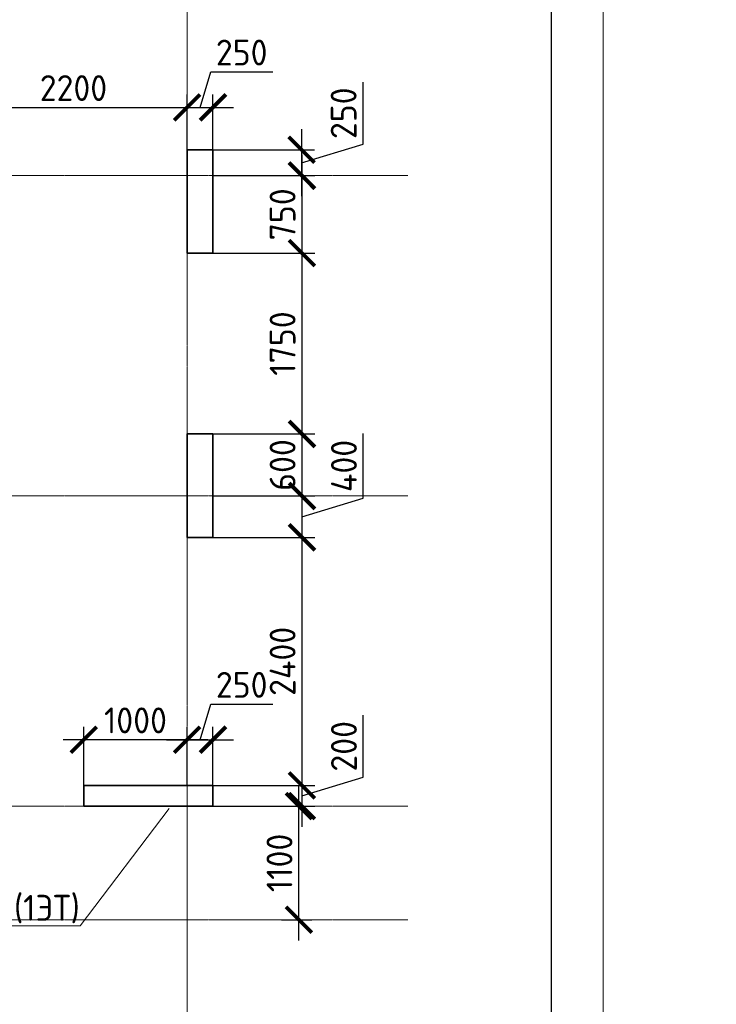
# Model space of a CAD drawing. Header units: millimetres. Extents: x 369815 to 1481759, y -423071 to -27917.
# Tile 152 of 256: x 487735 to 494478, y -113573 to -104046. Entities that reach past the tile are written whole.
import ezdxf
from ezdxf import colors
from ezdxf.entities.mleader import LeaderData, LeaderLine
from ezdxf.math import Vec2, Vec3

# ---------------------------------------------------------------- set-up
doc = ezdxf.new("R2010")
doc.units = ezdxf.units.MM
doc.linetypes.add('______5', pattern=[1100, 800, -100, 100, -100])
doc.linetypes.add('осевая', pattern=[50.8, 31.75, -6.35, 6.35, -6.35])
for name, color, linetype, lineweight in [('Выноски', 20, 'Continuous', 20), ('Оси', 40, '______5', 18), ('подоснова', 151, 'Continuous', 5), ('размер', 1, 'Continuous', 25), ('РАЗМЕРЫ', 1, 'Continuous', 9), ('СТЕНЫ', 3, 'Continuous', 30), ('ТОНКИЕ', 7, 'Continuous', 9)]:
    doc.layers.add(name, color=color, linetype=linetype, lineweight=lineweight)
doc.layers.add('Колонна_ бетон', color=7, linetype='Continuous', lineweight=50, true_color=0xb4b496)
doc.layers.add('ТОЛСТЫЕ_ОСНОВНЫЕ', color=6, linetype='Continuous')
doc.styles.add('GOST-2.304_Type-B', font='GOST_Common.ttf')
doc.styles.add('ГОСТ', font='GOST_Common.ttf')
doc.dimstyles.new('СПДС', dxfattribs={"dimscale": 100, "dimtxt": 2.5, "dimasz": 2.5, "dimexe": 1.25, "dimexo": 0, "dimtad": 1, "dimdec": 0, "dimtxsty": 'GOST-2.304_Type-B', "dimblk": 'ARCHTICK', "dimcen": 2.5, "dimdle": 2, "dimadec": 0, "dimazin": 2, "dimtfac": 0.75, "dimtdec": 0, "dimtmove": 1, "dimatfit": 3, "dimfxl": 1, "dimtolj": 1, "dimarcsym": 1})

# ---------------------------------------------------------------- blocks, each defined once
blk = doc.blocks.new('оси2')
at = {"layer": 'Оси', "color": 16, "linetype": 'осевая', "lineweight": 0, "ltscale": 0.5, "transparency": 33554687}
for p, q in [((1030445.5, 5465.4), (1030445.5, -20739.3)), ((979200, 1707.1), (1032582.1, 1707.1)), ((979200, -1392.9), (1032582.1, -1392.9)), ((979200, -4392.9), (1032582.1, -4392.9)), ((979200, -5492.9), (1032582.1, -5492.9))]:
    blk.add_line(p, q, dxfattribs=at)
blk = doc.blocks.new('_ArchTick')
at = {"color": 0, "linetype": 'ByBlock', "const_width": 0.15}
blk.add_lwpolyline([(-0.5, -0.5), (0.5, 0.5)], dxfattribs=at)
blk = doc.blocks.new('*D210')
at = {"layer": 'DEFPOINTS', "color": 0, "transparency": 16777216}
for p in [(489910.6, -111654.7, -560), (490437.6, -111654.7), (490268.6, -112754.7, -560)]:
    blk.add_point(p, dxfattribs=at)
at = {"layer": 'РАЗМЕРЫ', "color": 0, "lineweight": -2, "transparency": 16777216}
for p, q in [((490437.6, -112954.7), (490437.6, -111454.7)), ((489910.6, -111654.7), (490562.6, -111654.7)), ((490268.6, -112754.7), (490562.6, -112754.7))]:
    blk.add_line(p, q, dxfattribs=at)
at = {"layer": 'РАЗМЕРЫ', "color": 0, "lineweight": -2, "transparency": 16777216, "xscale": 250, "yscale": 250, "zscale": 250}
for p, rotation in [((490437.6, -111654.7), 90), ((490437.6, -112754.7), 270)]:
    blk.add_blockref('_ArchTick', p, dxfattribs=dict(at, rotation=rotation))
at = {"layer": 'РАЗМЕРЫ', "color": 0, "transparency": 16777216, "insert": (490250.1, -112204.7), "char_height": 250, "attachment_point": 5, "rotation": 90, "style": 'GOST-2.304_Type-B'}
blk.add_mtext('\\A1;1100', dxfattribs=at)
blk = doc.blocks.new('*D244')
at = {"layer": 'DEFPOINTS', "color": 0, "transparency": 16777216}
for p in [(488356, -111013.2), (489356, -111358.9), (488356, -111504.7)]:
    blk.add_point(p, dxfattribs=at)
at = {"layer": 'размер', "color": 0, "lineweight": -2, "transparency": 16777216}
for p, q in [((488356, -111504.7), (488356, -110888.2)), ((489356, -111358.9), (489356, -110888.2)), ((489556, -111013.2), (488156, -111013.2))]:
    blk.add_line(p, q, dxfattribs=at)
at = {"layer": 'размер', "color": 0, "lineweight": -2, "transparency": 16777216, "xscale": 250, "yscale": 250, "zscale": 250, "rotation": 180}
blk.add_blockref('_ArchTick', (488356, -111013.2), dxfattribs=at)
at = {"layer": 'размер', "color": 0, "lineweight": -2, "transparency": 16777216, "xscale": 250, "yscale": 250, "zscale": 250}
blk.add_blockref('_ArchTick', (489356, -111013.2), dxfattribs=at)
at = {"layer": 'размер', "color": 0, "transparency": 16777216, "insert": (488856, -110825.7), "char_height": 250, "attachment_point": 5, "style": 'GOST-2.304_Type-B'}
blk.add_mtext('\\A1;1000', dxfattribs=at)
blk = doc.blocks.new('*D289')
at = {"layer": 'DEFPOINTS', "color": 0, "transparency": 16777216}
for p in [(489606, -105304.7, -560), (489606, -105554.7, -560), (490464.7, -105554.7)]:
    blk.add_point(p, dxfattribs=at)
at = {"layer": 'РАЗМЕРЫ', "color": 0, "lineweight": -2, "transparency": 16777216}
for p, q in [((491058.5, -105251.6), (491058.5, -104651.6)), ((490464.7, -105104.7), (490464.7, -105754.7)), ((490464.7, -105429.7), (491058.5, -105251.6)), ((489606, -105304.7), (490589.7, -105304.7)), ((489606, -105554.7), (490589.7, -105554.7))]:
    blk.add_line(p, q, dxfattribs=at)
at = {"layer": 'РАЗМЕРЫ', "color": 0, "lineweight": -2, "transparency": 16777216, "xscale": 250, "yscale": 250, "zscale": 250}
for p, rotation in [((490464.7, -105304.7), 90), ((490464.7, -105554.7), 270)]:
    blk.add_blockref('_ArchTick', p, dxfattribs=dict(at, rotation=rotation))
at = {"layer": 'РАЗМЕРЫ', "color": 0, "transparency": 16777216, "insert": (490871, -104951.6), "char_height": 250, "attachment_point": 5, "rotation": 90, "style": 'GOST-2.304_Type-B'}
blk.add_mtext('\\A1;250', dxfattribs=at)
blk = doc.blocks.new('*D290')
at = {"layer": 'DEFPOINTS', "color": 0, "transparency": 16777216}
for p in [(489609, -105554.7, -560), (489606, -106304.9, -560), (490467.7, -106304.9)]:
    blk.add_point(p, dxfattribs=at)
at = {"layer": 'РАЗМЕРЫ', "color": 0, "lineweight": -2, "transparency": 16777216}
for p, q in [((490467.7, -105354.7), (490467.7, -106504.9)), ((489609, -105554.7), (490592.7, -105554.7)), ((489606, -106304.9), (490592.7, -106304.9))]:
    blk.add_line(p, q, dxfattribs=at)
at = {"layer": 'РАЗМЕРЫ', "color": 0, "lineweight": -2, "transparency": 16777216, "xscale": 250, "yscale": 250, "zscale": 250}
for p, rotation in [((490467.7, -105554.7), 90), ((490467.7, -106304.9), 270)]:
    blk.add_blockref('_ArchTick', p, dxfattribs=dict(at, rotation=rotation))
at = {"layer": 'РАЗМЕРЫ', "color": 0, "transparency": 16777216, "insert": (490280.2, -105929.8), "char_height": 250, "attachment_point": 5, "rotation": 90, "style": 'GOST-2.304_Type-B'}
blk.add_mtext('\\A1;750', dxfattribs=at)
blk = doc.blocks.new('*D291')
at = {"layer": 'DEFPOINTS', "color": 0, "transparency": 16777216}
for p in [(489606, -106304.9, -560), (489605.9, -108054.7, -360), (490467.7, -108054.7)]:
    blk.add_point(p, dxfattribs=at)
at = {"layer": 'РАЗМЕРЫ', "color": 0, "lineweight": -2, "transparency": 16777216}
for p, q in [((490467.7, -106104.9), (490467.7, -108254.7)), ((489606, -106304.9), (490592.7, -106304.9)), ((489605.9, -108054.7), (490592.7, -108054.7))]:
    blk.add_line(p, q, dxfattribs=at)
at = {"layer": 'РАЗМЕРЫ', "color": 0, "lineweight": -2, "transparency": 16777216, "xscale": 250, "yscale": 250, "zscale": 250}
for p, rotation in [((490467.7, -106304.9), 90), ((490467.7, -108054.7), 270)]:
    blk.add_blockref('_ArchTick', p, dxfattribs=dict(at, rotation=rotation))
at = {"layer": 'РАЗМЕРЫ', "color": 0, "transparency": 16777216, "insert": (490280.2, -107179.8), "char_height": 250, "attachment_point": 5, "rotation": 90, "style": 'GOST-2.304_Type-B'}
blk.add_mtext('\\A1;1750', dxfattribs=at)
blk = doc.blocks.new('*D292')
at = {"layer": 'DEFPOINTS', "color": 0, "transparency": 16777216}
for p in [(489605.9, -108054.7, -360), (489606, -108654.7, -560), (490467.7, -108654.7)]:
    blk.add_point(p, dxfattribs=at)
at = {"layer": 'РАЗМЕРЫ', "color": 0, "lineweight": -2, "transparency": 16777216}
for p, q in [((490467.7, -107854.7), (490467.7, -108854.7)), ((489605.9, -108054.7), (490592.7, -108054.7)), ((489606, -108654.7), (490592.7, -108654.7))]:
    blk.add_line(p, q, dxfattribs=at)
at = {"layer": 'РАЗМЕРЫ', "color": 0, "lineweight": -2, "transparency": 16777216, "xscale": 250, "yscale": 250, "zscale": 250}
for p, rotation in [((490467.7, -108054.7), 90), ((490467.7, -108654.7), 270)]:
    blk.add_blockref('_ArchTick', p, dxfattribs=dict(at, rotation=rotation))
at = {"layer": 'РАЗМЕРЫ', "color": 0, "transparency": 16777216, "insert": (490280.2, -108354.7), "char_height": 250, "attachment_point": 5, "rotation": 90, "style": 'GOST-2.304_Type-B'}
blk.add_mtext('\\A1;600', dxfattribs=at)
blk = doc.blocks.new('*D293')
at = {"layer": 'DEFPOINTS', "color": 0, "transparency": 16777216}
for p in [(489606, -108654.7, -560), (489606, -109054.7, -560), (490467.7, -109054.7)]:
    blk.add_point(p, dxfattribs=at)
at = {"layer": 'РАЗМЕРЫ', "color": 0, "lineweight": -2, "transparency": 16777216}
for p, q in [((491061.5, -108676.6), (491061.5, -108051.6)), ((490467.7, -108454.7), (490467.7, -109254.7)), ((489606, -108654.7), (490592.7, -108654.7)), ((490467.7, -108854.7), (491061.5, -108676.6)), ((489606, -109054.7), (490592.7, -109054.7))]:
    blk.add_line(p, q, dxfattribs=at)
at = {"layer": 'РАЗМЕРЫ', "color": 0, "lineweight": -2, "transparency": 16777216, "xscale": 250, "yscale": 250, "zscale": 250}
for p, rotation in [((490467.7, -108654.7), 90), ((490467.7, -109054.7), 270)]:
    blk.add_blockref('_ArchTick', p, dxfattribs=dict(at, rotation=rotation))
at = {"layer": 'РАЗМЕРЫ', "color": 0, "transparency": 16777216, "insert": (490874, -108364.1), "char_height": 250, "attachment_point": 5, "rotation": 90, "style": 'GOST-2.304_Type-B'}
blk.add_mtext('\\A1;400', dxfattribs=at)
blk = doc.blocks.new('*D294')
at = {"layer": 'DEFPOINTS', "color": 0, "transparency": 16777216}
for p in [(489606, -109054.7, -560), (489606, -111454.7, -560), (490467.7, -111454.7)]:
    blk.add_point(p, dxfattribs=at)
at = {"layer": 'РАЗМЕРЫ', "color": 0, "lineweight": -2, "transparency": 16777216}
for p, q in [((490467.7, -108854.7), (490467.7, -111654.7)), ((489606, -109054.7), (490592.7, -109054.7)), ((489606, -111454.7), (490592.7, -111454.7))]:
    blk.add_line(p, q, dxfattribs=at)
at = {"layer": 'РАЗМЕРЫ', "color": 0, "lineweight": -2, "transparency": 16777216, "xscale": 250, "yscale": 250, "zscale": 250}
for p, rotation in [((490467.7, -109054.7), 90), ((490467.7, -111454.7), 270)]:
    blk.add_blockref('_ArchTick', p, dxfattribs=dict(at, rotation=rotation))
at = {"layer": 'РАЗМЕРЫ', "color": 0, "transparency": 16777216, "insert": (490280.2, -110254.7), "char_height": 250, "attachment_point": 5, "rotation": 90, "style": 'GOST-2.304_Type-B'}
blk.add_mtext('\\A1;2400', dxfattribs=at)
blk = doc.blocks.new('*D295')
at = {"layer": 'DEFPOINTS', "color": 0, "transparency": 16777216}
for p in [(489606, -111454.7, -560), (489606, -111654.7, -560), (490467.7, -111654.7)]:
    blk.add_point(p, dxfattribs=at)
at = {"layer": 'РАЗМЕРЫ', "color": 0, "lineweight": -2, "transparency": 16777216}
for p, q in [((491061.5, -111376.6), (491061.5, -110776.6)), ((490467.7, -111254.7), (490467.7, -111854.7)), ((489606, -111454.7), (490592.7, -111454.7)), ((490467.7, -111554.7), (491061.5, -111376.6)), ((489606, -111654.7), (490592.7, -111654.7))]:
    blk.add_line(p, q, dxfattribs=at)
at = {"layer": 'РАЗМЕРЫ', "color": 0, "lineweight": -2, "transparency": 16777216, "xscale": 250, "yscale": 250, "zscale": 250}
for p, rotation in [((490467.7, -111454.7), 90), ((490467.7, -111654.7), 270)]:
    blk.add_blockref('_ArchTick', p, dxfattribs=dict(at, rotation=rotation))
at = {"layer": 'РАЗМЕРЫ', "color": 0, "transparency": 16777216, "insert": (490874, -111076.6), "char_height": 250, "attachment_point": 5, "rotation": 90, "style": 'GOST-2.304_Type-B'}
blk.add_mtext('\\A1;200', dxfattribs=at)
blk = doc.blocks.new('*D296')
at = {"layer": 'DEFPOINTS', "color": 0, "transparency": 16777216}
for p in [(489606, -111013.2), (489356, -111454.7, -560), (489606, -111454.7)]:
    blk.add_point(p, dxfattribs=at)
at = {"layer": 'РАЗМЕРЫ', "color": 0, "lineweight": -2, "transparency": 16777216}
for p, q in [((489481, -111013.2), (489584.1, -110669.5)), ((489584.1, -110669.5), (490184.1, -110669.5)), ((489356, -111454.7), (489356, -110888.2)), ((489606, -111454.7), (489606, -110888.2)), ((489156, -111013.2), (489806, -111013.2))]:
    blk.add_line(p, q, dxfattribs=at)
at = {"layer": 'РАЗМЕРЫ', "color": 0, "lineweight": -2, "transparency": 16777216, "xscale": 250, "yscale": 250, "zscale": 250, "rotation": 180}
blk.add_blockref('_ArchTick', (489356, -111013.2), dxfattribs=at)
at = {"layer": 'РАЗМЕРЫ', "color": 0, "lineweight": -2, "transparency": 16777216, "xscale": 250, "yscale": 250, "zscale": 250}
blk.add_blockref('_ArchTick', (489606, -111013.2), dxfattribs=at)
at = {"layer": 'РАЗМЕРЫ', "color": 0, "transparency": 16777216, "insert": (489884.1, -110482), "char_height": 250, "attachment_point": 5, "style": 'GOST-2.304_Type-B'}
blk.add_mtext('\\A1;250', dxfattribs=at)
blk = doc.blocks.new('*D304')
at = {"layer": 'DEFPOINTS', "color": 0, "transparency": 16777216}
for p in [(489356, -104895.4), (487155.6, -105304.3, -360), (489356, -105304.7, -560)]:
    blk.add_point(p, dxfattribs=at)
at = {"layer": 'РАЗМЕРЫ', "color": 0, "lineweight": -2, "transparency": 16777216}
for p, q in [((487155.6, -105304.3), (487155.6, -104770.4)), ((489356, -105304.7), (489356, -104770.4)), ((486955.6, -104895.4), (489556, -104895.4))]:
    blk.add_line(p, q, dxfattribs=at)
at = {"layer": 'РАЗМЕРЫ', "color": 0, "lineweight": -2, "transparency": 16777216, "xscale": 250, "yscale": 250, "zscale": 250, "rotation": 180}
blk.add_blockref('_ArchTick', (487155.6, -104895.4), dxfattribs=at)
at = {"layer": 'РАЗМЕРЫ', "color": 0, "lineweight": -2, "transparency": 16777216, "xscale": 250, "yscale": 250, "zscale": 250}
blk.add_blockref('_ArchTick', (489356, -104895.4), dxfattribs=at)
at = {"layer": 'РАЗМЕРЫ', "color": 0, "transparency": 16777216, "insert": (488255.8, -104707.9), "char_height": 250, "attachment_point": 5, "style": 'GOST-2.304_Type-B'}
blk.add_mtext('\\A1;2200', dxfattribs=at)
blk = doc.blocks.new('*D305')
at = {"layer": 'DEFPOINTS', "color": 0, "transparency": 16777216}
for p in [(489606, -104895.4), (489356, -105304.7, -560), (489606, -105304.7)]:
    blk.add_point(p, dxfattribs=at)
at = {"layer": 'РАЗМЕРЫ', "color": 0, "lineweight": -2, "transparency": 16777216}
for p, q in [((489481, -104895.4), (489584.1, -104551.6)), ((489584.1, -104551.6), (490184.1, -104551.6)), ((489356, -105304.7), (489356, -104770.4)), ((489606, -105304.7), (489606, -104770.4)), ((489156, -104895.4), (489806, -104895.4))]:
    blk.add_line(p, q, dxfattribs=at)
at = {"layer": 'РАЗМЕРЫ', "color": 0, "lineweight": -2, "transparency": 16777216, "xscale": 250, "yscale": 250, "zscale": 250, "rotation": 180}
blk.add_blockref('_ArchTick', (489356, -104895.4), dxfattribs=at)
at = {"layer": 'РАЗМЕРЫ', "color": 0, "lineweight": -2, "transparency": 16777216, "xscale": 250, "yscale": 250, "zscale": 250}
blk.add_blockref('_ArchTick', (489606, -104895.4), dxfattribs=at)
at = {"layer": 'РАЗМЕРЫ', "color": 0, "transparency": 16777216, "insert": (489884.1, -104364.1), "char_height": 250, "attachment_point": 5, "style": 'GOST-2.304_Type-B'}
blk.add_mtext('\\A1;250', dxfattribs=at)
blk = doc.blocks.new('ramka-bez-shtampa1')
at = {"layer": 'ТОЛСТЫЕ_ОСНОВНЫЕ', "color": 6}
blk.add_lwpolyline([(20, 5), (589, 5), (589, 415), (20, 415)], close=True, dxfattribs=at)
at = {"layer": 'ТОНКИЕ'}
blk.add_lwpolyline([(0, 0), (594, 0), (594, 420), (0, 420)], close=True, dxfattribs=at)
blk = doc.blocks.new('_None')

msp = doc.modelspace()

# ---------------------------------------------------------------- linework, layer by layer
at = {"layer": 'Колонна_ бетон', "color": 180, "linetype": 'Continuous', "lineweight": 35, "transparency": 33554687}
for points in [[(489356, -105304.7), (489606, -105304.7), (489606, -106304.9), (489356, -106304.9)], [(489356, -108054.7), (489606, -108054.7), (489606, -109054.7), (489356, -109054.7)], [(489606, -111454.7), (488356, -111454.7), (488356, -111654.7), (489606, -111654.7)]]:
    msp.add_lwpolyline(points, close=True, dxfattribs=at)
at = {"layer": 'Колонна_ бетон', "color": 180, "linetype": 'Continuous', "lineweight": 35, "transparency": 33554687, "elevation": 200}
msp.add_lwpolyline([(489356, -108054.7), (489605.9, -108054.7), (489605.9, -109054.7), (489356, -109054.7)], close=True, dxfattribs=at)
at = {"layer": 'СТЕНЫ', "linetype": 'Continuous', "transparency": 33554687}
for p, q in [((488355.9, -111454.7, 360), (489355.9, -111454.7, 360)), ((488355.9, -111654.7, 360), (488355.9, -111454.7, 360)), ((488355.9, -111654.7, 360), (489355.9, -111654.7, 360))]:
    msp.add_line(p, q, dxfattribs=at)

# ---------------------------------------------------------------- block references
at = {"xscale": 100, "yscale": 100, "zscale": 100}
msp.add_blockref('ramka-bez-shtampa1', (433982.1, -140202.7, 3100), dxfattribs=at)
at = {"layer": 'РАЗМЕРЫ'}
msp.add_blockref('оси2', (-541089.5, -107261.8), dxfattribs=at)

# ---------------------------------------------------------------- texts
at = {"layer": 'Выноски'}
note = msp.add_mtext_static_columns([''] * 2, width=18679.731, gutter_width=20.2, height=0, dxfattribs=dict(at, insert=(393294.8, -99507.3), char_height=250, attachment_point=1, style='ГОСТ'))
for column, words in zip([note] + note.columns.linked_columns, ['\\pi1500;{\\H2x;Общие указания:}\\P1.^IРабочая документация разработана в соответствии с заданием на проектирование, требованиями {\\H3x; }действующих технических регламентов, стандартов, сводов правил и других документов, содержащих установленные {\\H1.16667x; }требования.{\\H1.77778x; }\\P2.^IРабочая документация выполнена в соответствии со следующими нормативными и техническими {\\H1.57407x; }документами:{\\H1.64198x; }\\P-^IСП 20.13330.2016 "Нагрузки и воздействия";{\\H1.61934x; }\\P-^IСП 63.13330.2018 "Бетонные и железобетонные конструкции. Основные положения";{\\H1.62689x; }\\P-^IСП 70.13330.2012 "Несущие и ограждающие конструкции".{\\H1.62437x; }\\P4.^IЗа относительную отметку 0,000 принята отметка чистого пола первого этажа, соответствующая {\\H1.62521x; }абсолютной отметке 648,00 в Балтийской системе высот.{\\H1.62493x; }\\P{\\fISOCPEUR|b0|i0|c204|p34;5.^IПеречень видов работ, для которых необходимо составлять акты освидетельствования скрытых \\H1.62502x; \\H0.61538x;работ:\\H1.62499x; \\H0.61539x;\\P-^Iсоответствие арматуры (длина, диаметры, распределение по площади элементов, количество и т.д.), \\H1.725x; \\H0.57971x;закладных деталей рабочим чертежам;\\H1.67917x; \\H0.59553x;\\P-^Iустройство и армирование монолитных стен;\\H1.60694x; \\H0.6223x;\\P-^Iосвидетельствование опалубки перед бетонированием;\\H1.63102x; \\H0.61311x;\\P-^Iотбор контрольных проб бетона;\\H1.62299x; \\H0.61615x;\\P-^Iсоответствие законченных железобетонных конструкций проекту с отображением качества работ;\\H1.62567x; \\H0.61513x;\\P-^Iустройство монолитных конструкций, выполняемых в зимнее время;\\H1.62478x; \\H0.61547x;\\P\\fISOCPEUR|b0|i0|c0|p34;6.^I\\fISOCPEUR|b0|i0|c204|p34;Запрещается выполнение последующих работ при отсутствии актов освидетельствования \\H1.62507x; \\H0.61536x;предшествующих скрытых работ во всех случаях.\\H1.62498x; \\H0.61539x;\\P\\fISOCPEUR|b0|i0|c0|p34;7.^I\\fISOCPEUR|b0|i0|c204|p34;Арматура класса А240 и А500С по ГОСТ 34028-2016, материал монолитных конструкций - бетон \\H1.62501x; \\H0.61538x;тяжелый класса В25 по ГОСТ 26633-2015.\\H1.625x; \\H0.61539x;\\P\\fISOCPEUR|b0|i0|c0|p34;8.^I\\fISOCPEUR|b0|i0|c204|p34;Работы по бетонированию монолитных конструкций вести в соответствии со СП 70.13330.2012 \\H1.625x; \\H0.61538x;"Несущие и ограждающие конструкции".\\H1.625x; \\H0.61538x;\\P\\fISOCPEUR|b0|i0|c0|p34;9.^I\\fISOCPEUR|b0|i0|c204|p34;Все строительно-монтажные работы необходимо выполнять в соответствии со СНиП 12-03-2001 \\H1.625x; \\H0.61538x;"Безопасность труда в строительстве. Часть 1. Общие требования.", Безопасность труда в строительстве. Часть \\H1.625x; \\H0.61538x;2. Строительное производство". Строительство здания должно производиться в соответствии с проектом \\H1.625x; \\H0.61538x;производства работ (ППР).\\H1.725x; \\H0.57971x;\\P\\fISOCPEUR|b0|i0|c0|p34;10.^I\\fISOCPEUR|b0|i0|c204|p34;При отсутствии ППР производство строительно-монтажных работ запрещается.\\H1.67917x; \\H0.59553x;\\P\\fISOCPEUR|b0|i0|c0|p34;11.^I\\fISOCPEUR|b0|i0|c204|p34;Бетон следует укладывать в бетонные конструкции горизонтальными слоями одинаковой толщины без \\H1.60694x; \\H0.6223x;разрывов, с последовательным направлением укладки в одну сторону во всех слоях.\\H1.63102x; \\H0.61311x;\\P\\fISOCPEUR|b0|i0|c0|p34;12.^I\\fISOCPEUR|b0|i0|c204|p34;В начальный период твердения бетон необходимо защищать от попадания атмосферных осадков или \\H1.62299x; \\H0.61615x;потерь влаги.\\H1.62567x; \\H0.61513x;\\P\\fISOCPEUR|b0|i0|c0|p34;13.^I\\fISOCPEUR|b0|i0|c204|p34;Уход за свежеуложенным бетоном начинать сразу после укладки бетонной смеси и осуществлять до \\H1.62478x; \\H0.61547x;достижения прочности бетона не менее 70% от проектной.\\H1.62507x; \\H0.61536x;\\P\\fISOCPEUR|b0|i0|c0|p34;14.^I\\fISOCPEUR|b0|i0|c204|p34;Проект рассчитан на производство работ в период положительных температур. В случае выполнения \\H1.62498x; \\H0.61539x;работ при отрицательных температурах необходимо выполнять требования СНиП часть 3 по производству работ \\H1.62501x; \\H0.61538x;и ППР.\\H1.625x; \\H0.61539x;\\P\\fISOCPEUR|b0|i0|c0|p34;15.^I\\fISOCPEUR|b0|i0|c204|p34;При минимальной температуре воздуха до минус 15°С допускается:\\H1.625x; \\H0.61538x;\\P-^Iвыдерживание бетона в конструкции методом термоса, при предварительном разогреве бетонной \\H1.625x; \\H0.61538x;смеси, \\H1.625x; \\H0.61538x;\\P-^Iфорсированный электроразогрев бетона в конструкции с повторным уплотнением.\\H1.625x; \\H0.61538x;\\PПри минимальной температуре воздуха до минус 25°С допускается:\\H1.625x; \\H0.61538x;\\P-^Iобогрев бетона в греющей опалубке с помощью низкотемпературных электронагревателей,\\H1.625x; \\H0.61538x;\\P-^Iэлектродный сквозной прогреб бетона,\\H1.625x; \\H0.61538x;\\P-^Iэлектрообогрев с помощью греющего провода.\\H1.625x; \\H0.61538x;\\P}16.^IЗаполнителем для бетона служит щебень твердых пород, наибольшая фракция щебня не должна превышать {\\H1.625x; }40мм.{\\H1.625x; }\\P17.^IВ процессе бетонирования обеспечить соблюдение защитных слоев и мест положения рабочей арматуры {\\H1.625x; }согласно проекту. Величина защитного слоя продольной рабочей арматуры у боковых граней стен монолитных {\\H1.625x; }участков должны быть не менее 20мм и не менее диаметра продольной рабочей арматуры конструкции, величина {\\H1.625x; }защитного слоя поперечной арматуры - не менее 10мм. {\\H1.625x; }\\P\\pi0;             18.Крестовые соединения стержней продольной и поперечной арматуры, соединение стержней продольной {\\H1.625x; }арматуры по длине выполнить вязкой отожженой проволокой диаметром 2,0-3,0мм.{\\H1.625x; }\\P\\pi1500;{\\H1.625x; }', '']):
    column.text = words

# ---------------------------------------------------------------- dimensions: what is measured, and where the dimension line sits
at = {"layer": 'размер', "color": 146, "true_color": 0x006272}
dim = msp.add_linear_dim(base=(488356, -111013.2, 200), p1=(489356, -111358.9, 200), p2=(488356, -111504.7, 200), dimstyle='СПДС', dxfattribs=at)
dim.commit()
dim.dimension.update_dxf_attribs({"geometry": '*D244', "text_midpoint": (488856, -110825.7, 200)})
at = {"layer": 'РАЗМЕРЫ', "color": 146}
for base, p1, p2, picture, middle in [((489606, -104895.4, 560), (489356, -105304.7), (489606, -105304.7, 560), '*D305', (489646.6, -104364.1, 560)), ((489356, -104895.4, 560), (487155.6, -105304.3, 200), (489356, -105304.7), '*D304', (488255.8, -104707.9, 560)), ((489606, -111013.2, 560), (489356, -111454.7), (489606, -111454.7, 560), '*D296', (489646.6, -110482, 560))]:
    dim = msp.add_linear_dim(base=base, p1=p1, p2=p2, dimstyle='СПДС', dxfattribs=at)
    dim.commit()
    dim.dimension.update_dxf_attribs({"geometry": picture, "text_midpoint": middle})
for base, p1, p2, picture, middle in [((490464.7, -105554.7, 560), (489606, -105304.7), (489606, -105554.7), '*D289', (490871, -105189.1, 560)), ((490467.7, -106304.9, 560), (489609, -105554.7), (489606, -106304.9), '*D290', (490280.2, -105929.8, 560)), ((490467.7, -108054.7, 560), (489606, -106304.9), (489605.9, -108054.7, 200), '*D291', (490280.2, -107179.8, 560)), ((490467.7, -108654.7, 560), (489605.9, -108054.7, 200), (489606, -108654.7), '*D292', (490280.2, -108354.7, 560)), ((490467.7, -109054.7, 560), (489606, -108654.7), (489606, -109054.7), '*D293', (490874, -108614.1, 560)), ((490467.7, -111454.7, 560), (489606, -109054.7), (489606, -111454.7), '*D294', (490280.2, -110254.7, 560)), ((490467.7, -111654.7, 560), (489606, -111454.7), (489606, -111654.7), '*D295', (490874, -111314.1, 560))]:
    dim = msp.add_linear_dim(base=base, p1=p1, p2=p2, angle=90, dimstyle='СПДС', dxfattribs=at)
    dim.commit()
    dim.dimension.update_dxf_attribs({"geometry": picture, "text_midpoint": middle})
at = {"layer": 'РАЗМЕРЫ', "color": 146, "true_color": 0x006272}
dim = msp.add_linear_dim(base=(490437.6, -111654.7, 560), p1=(490268.6, -112754.7), p2=(489910.6, -111654.7), angle=90, dimstyle='СПДС', dxfattribs=at)
dim.commit()
dim.dimension.update_dxf_attribs({"geometry": '*D210', "text_midpoint": (490250.1, -112204.7, 560)})

# ---------------------------------------------------------------- leaders
at = {"layer": 'подоснова', "color": 4, "ltscale": 0.3}
ml = msp.add_multileader_mtext('Standard', dxfattribs=at)
ml.set_content('П1 (1ЭТ)', color=4, style='GOST-2.304_Type-B')
ml.set_leader_properties(color=256, linetype='ByLayer', lineweight=15)
ml.set_arrow_properties(name='NONE')
ml.build(insert=Vec2(0, 0))
ml.multileader.update_dxf_attribs({"text_left_attachment_type": 6, "text_right_attachment_type": 6, "dogleg_length": 0.1, "arrow_head_size": 18})
ctx = ml.context
ctx.base_point, ctx.char_height, ctx.arrow_head_size, ctx.landing_gap_size, ctx.plane_origin = Vec3(487195.1, -112814.2, 7617.4), 250, 18, 20, Vec3(479340.1, -111546.3, 7617.4)
ctx.left_attachment, ctx.right_attachment, ctx.text_align_type = 6, 6, 1
notes = []
notes.append((ctx, [(1, (1, 1, 0), (488320.8, -112814.2, 7617.4), (-1, 0), 0.1, [(0, [(489183, -111678.4, 7617.4)], 0, [])])]))
ctx.mtext.insert, ctx.mtext.alignment, ctx.mtext.flow_direction = Vec3(487757.9, -112514.2, 7617.4), 2, 5
for ctx, leaders in notes:
    for number, flags, end, landing, length, lines in leaders:
        leader = LeaderData()
        leader.index, (leader.has_last_leader_line, leader.has_dogleg_vector, leader.attachment_direction) = number, flags
        leader.last_leader_point, leader.dogleg_vector, leader.dogleg_length = Vec3(end), Vec3(landing), length
        for number, points, colour, breaks in lines:
            line = LeaderLine()
            line.index, line.vertices, line.color, line.breaks = number, Vec3.list(points), colors.encode_raw_color(colour), breaks
            leader.lines.append(line)
        ctx.leaders.append(leader)

doc.saveas('drawing.dxf')
